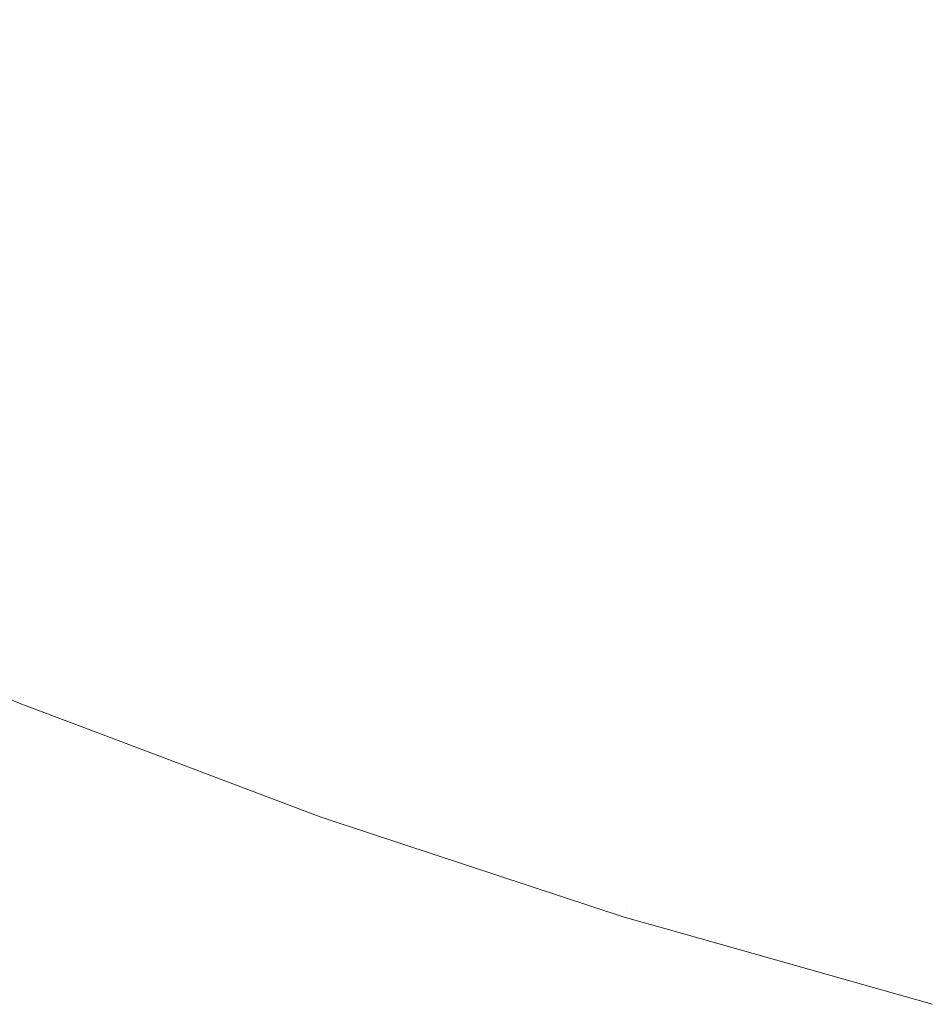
# Model space of a CAD drawing. Header units: centimetres. Extents: x -26 to 27.3, y 37.2 to 39.
# Tile 4 of 256: x -25.897 to -25.885, y 37.2033 to 37.2164. Entities that reach past the tile are written whole.
import ezdxf

# ---------------------------------------------------------------- set-up
doc = ezdxf.new("R2010")
doc.units = ezdxf.units.CM
doc.header["$LTSCALE"] = 2.54
doc.layers.add('Lucido design-1', color=7, linetype='Continuous')

# ---------------------------------------------------------------- blocks, each defined once
blk = doc.blocks.new('Gruppo-6-1')
at = {"color": 7, "linetype": 'Continuous', "lineweight": 9}
for points, invisible_edges in [([(-25.896867, 37.217963, -349.339392), (-25.90032, 37.219613, -349.339392), (-25.9011, 37.218067, -349.343202), (-25.89758, 37.216385, -349.343202)], 15), ([(-25.896867, 37.217963, -373.306155), (-25.90032, 37.219613, -373.306155), (-25.9011, 37.218067, -373.309965), (-25.89758, 37.216385, -373.309965)], 15), ([(-25.885471, 37.216073, -350.030363), (-25.889014, 37.217241, -350.030363), (-25.888338, 37.219155, -350.033928), (-25.884876, 37.218013, -350.033928)], 15), ([(-25.885471, 37.216073, -373.997126), (-25.889014, 37.217241, -373.997126), (-25.888338, 37.219155, -374.000691), (-25.884876, 37.218013, -374.000691)], 15), ([(-25.884979, 37.217678, -349.331997), (-25.888455, 37.218824, -349.331997), (-25.889137, 37.216893, -349.335655), (-25.885578, 37.21572, -349.335655)], 15), ([(-25.884979, 37.217678, -373.29876), (-25.888455, 37.218824, -373.29876), (-25.889137, 37.216893, -373.302418), (-25.885578, 37.21572, -373.302418)], 15), ([(-25.889642, 37.215464, -350.026716), (-25.893207, 37.21681, -350.026716), (-25.892505, 37.218558, -350.030363), (-25.889014, 37.217241, -350.030363)], 15), ([(-25.889642, 37.215464, -373.993479), (-25.893207, 37.21681, -373.993479), (-25.892505, 37.218558, -373.997126), (-25.889014, 37.217241, -373.997126)], 15), ([(-25.893854, 37.215201, -350.02299), (-25.897427, 37.216726, -350.02299), (-25.896712, 37.218306, -350.026716), (-25.893207, 37.21681, -350.026716)], 15), ([(-25.893854, 37.215201, -373.989753), (-25.897427, 37.216726, -373.989753), (-25.896712, 37.218306, -373.993479), (-25.893207, 37.21681, -373.993479)], 15), ([(-25.889137, 37.216893, -349.335655), (-25.892642, 37.218216, -349.335655), (-25.893347, 37.216461, -349.339392), (-25.889767, 37.21511, -349.339392)], 15), ([(-25.889137, 37.216893, -373.302418), (-25.892642, 37.218216, -373.302418), (-25.893347, 37.216461, -373.306155), (-25.889767, 37.21511, -373.306155)], 15), ([(-25.881881, 37.215056, -350.030363), (-25.885471, 37.216073, -350.030363), (-25.884876, 37.218013, -350.033928), (-25.881369, 37.21702, -350.033928)], 15), ([(-25.881881, 37.215056, -373.997126), (-25.885471, 37.216073, -373.997126), (-25.884876, 37.218013, -374.000691), (-25.881369, 37.21702, -374.000691)], 15), ([(-25.893347, 37.216461, -349.339392), (-25.896867, 37.217963, -349.339392), (-25.89758, 37.216385, -349.343202), (-25.893993, 37.214855, -349.343202)], 15), ([(-25.893347, 37.216461, -373.306155), (-25.896867, 37.217963, -373.306155), (-25.89758, 37.216385, -373.309965), (-25.893993, 37.214855, -373.309965)], 15), ([(-25.881457, 37.216681, -349.331997), (-25.884979, 37.217678, -349.331997), (-25.885578, 37.21572, -349.335655), (-25.881973, 37.214699, -349.335655)], 15), ([(-25.881457, 37.216681, -373.29876), (-25.884979, 37.217678, -373.29876), (-25.885578, 37.21572, -373.302418), (-25.881973, 37.214699, -373.302418)], 15), ([(-25.886022, 37.214271, -350.026716), (-25.889642, 37.215464, -350.026716), (-25.889014, 37.217241, -350.030363), (-25.885471, 37.216073, -350.030363)], 15), ([(-25.886022, 37.214271, -373.993479), (-25.889642, 37.215464, -373.993479), (-25.889014, 37.217241, -373.997126), (-25.885471, 37.216073, -373.997126)], 15), ([(-25.885578, 37.21572, -349.335655), (-25.889137, 37.216893, -349.335655), (-25.889767, 37.21511, -349.339392), (-25.886132, 37.213912, -349.339392)], 15), ([(-25.885578, 37.21572, -373.302418), (-25.889137, 37.216893, -373.302418), (-25.889767, 37.21511, -373.306155), (-25.886132, 37.213912, -373.306155)], 15), ([(-25.894443, 37.213735, -350.019194), (-25.898078, 37.215286, -350.019194), (-25.897427, 37.216726, -350.02299), (-25.893854, 37.215201, -350.02299)], 15), ([(-25.894443, 37.213735, -373.985957), (-25.898078, 37.215286, -373.985957), (-25.897427, 37.216726, -373.989753), (-25.893854, 37.215201, -373.989753)], 15), ([(-25.890219, 37.21383, -350.02299), (-25.893854, 37.215201, -350.02299), (-25.893207, 37.21681, -350.026716), (-25.889642, 37.215464, -350.026716)], 15), ([(-25.890219, 37.21383, -373.989753), (-25.893854, 37.215201, -373.989753), (-25.893207, 37.21681, -373.993479), (-25.889642, 37.215464, -373.993479)], 15), ([(-25.889767, 37.21511, -349.339392), (-25.893347, 37.216461, -349.339392), (-25.893993, 37.214855, -349.343202), (-25.890344, 37.213477, -349.343202)], 15), ([(-25.889767, 37.21511, -373.306155), (-25.893347, 37.216461, -373.306155), (-25.893993, 37.214855, -373.309965), (-25.890344, 37.213477, -373.309965)], 15), ([(-25.893993, 37.214855, -349.343202), (-25.89758, 37.216385, -349.343202), (-25.898227, 37.214956, -349.347077), (-25.894578, 37.213399, -349.347077)], 15), ([(-25.893993, 37.214855, -373.309965), (-25.89758, 37.216385, -373.309965), (-25.898227, 37.214956, -373.31384), (-25.894578, 37.213399, -373.31384)], 15), ([(-25.882355, 37.213233, -350.026716), (-25.886022, 37.214271, -350.026716), (-25.885471, 37.216073, -350.030363), (-25.881881, 37.215056, -350.030363)], 15), ([(-25.882355, 37.213233, -373.993479), (-25.886022, 37.214271, -373.993479), (-25.885471, 37.216073, -373.997126), (-25.881881, 37.215056, -373.997126)], 15), ([(-25.881973, 37.214699, -349.335655), (-25.885578, 37.21572, -349.335655), (-25.886132, 37.213912, -349.339392), (-25.88245, 37.212869, -349.339392)], 15), ([(-25.881973, 37.214699, -373.302418), (-25.885578, 37.21572, -373.302418), (-25.886132, 37.213912, -373.306155), (-25.88245, 37.212869, -373.306155)], 15), ([(-25.88653, 37.212614, -350.02299), (-25.890219, 37.21383, -350.02299), (-25.889642, 37.215464, -350.026716), (-25.886022, 37.214271, -350.026716)], 15), ([(-25.88653, 37.212614, -373.989753), (-25.890219, 37.21383, -373.989753), (-25.889642, 37.215464, -373.993479), (-25.886022, 37.214271, -373.993479)], 15), ([(-25.894974, 37.212413, -350.015332), (-25.898664, 37.213988, -350.015332), (-25.898078, 37.215286, -350.019194), (-25.894443, 37.213735, -350.019194)], 15), ([(-25.894974, 37.212413, -373.982095), (-25.898664, 37.213988, -373.982095), (-25.898078, 37.215286, -373.985957), (-25.894443, 37.213735, -373.985957)], 15), ([(-25.890746, 37.212339, -350.019194), (-25.894443, 37.213735, -350.019194), (-25.893854, 37.215201, -350.02299), (-25.890219, 37.21383, -350.02299)], 15), ([(-25.890746, 37.212339, -373.985957), (-25.894443, 37.213735, -373.985957), (-25.893854, 37.215201, -373.989753), (-25.890219, 37.21383, -373.989753)], 15), ([(-25.886132, 37.213912, -349.339392), (-25.889767, 37.21511, -349.339392), (-25.890344, 37.213477, -349.343202), (-25.886639, 37.212256, -349.343202)], 15), ([(-25.886132, 37.213912, -373.306155), (-25.889767, 37.21511, -373.306155), (-25.890344, 37.213477, -373.309965), (-25.886639, 37.212256, -373.309965)], 15), ([(-25.894578, 37.213399, -349.347077), (-25.898227, 37.214956, -349.347077), (-25.898805, 37.213676, -349.35101), (-25.895102, 37.212095, -349.35101)], 15), ([(-25.894578, 37.213399, -373.31384), (-25.898227, 37.214956, -373.31384), (-25.898805, 37.213676, -373.317773), (-25.895102, 37.212095, -373.317773)], 15), ([(-25.890344, 37.213477, -349.343202), (-25.893993, 37.214855, -349.343202), (-25.894578, 37.213399, -349.347077), (-25.890866, 37.211998, -349.347077)], 15), ([(-25.890344, 37.213477, -373.309965), (-25.893993, 37.214855, -373.309965), (-25.894578, 37.213399, -373.31384), (-25.890866, 37.211998, -373.31384)], 15), ([(-25.882792, 37.211555, -350.02299), (-25.88653, 37.212614, -350.02299), (-25.886022, 37.214271, -350.026716), (-25.882355, 37.213233, -350.026716)], 15), ([(-25.882792, 37.211555, -373.989753), (-25.88653, 37.212614, -373.989753), (-25.886022, 37.214271, -373.993479), (-25.882355, 37.213233, -373.993479)], 15), ([(-25.895446, 37.211239, -350.011411), (-25.899185, 37.212835, -350.011411), (-25.898664, 37.213988, -350.015332), (-25.894974, 37.212413, -350.015332)], 15), ([(-25.895446, 37.211239, -373.978174), (-25.899185, 37.212835, -373.978174), (-25.898664, 37.213988, -373.982095), (-25.894974, 37.212413, -373.982095)], 15), ([(-25.886993, 37.211102, -350.019194), (-25.890746, 37.212339, -350.019194), (-25.890219, 37.21383, -350.02299), (-25.88653, 37.212614, -350.02299)], 15), ([(-25.886993, 37.211102, -373.985957), (-25.890746, 37.212339, -373.985957), (-25.890219, 37.21383, -373.989753), (-25.88653, 37.212614, -373.989753)], 15), ([(-25.88245, 37.212869, -349.339392), (-25.886132, 37.213912, -349.339392), (-25.886639, 37.212256, -349.343202), (-25.882886, 37.211194, -349.343202)], 15), ([(-25.88245, 37.212869, -373.306155), (-25.886132, 37.213912, -373.306155), (-25.886639, 37.212256, -373.309965), (-25.882886, 37.211194, -373.309965)], 15), ([(-25.89122, 37.210996, -350.015332), (-25.894974, 37.212413, -350.015332), (-25.894443, 37.213735, -350.019194), (-25.890746, 37.212339, -350.019194)], 15), ([(-25.89122, 37.210996, -373.982095), (-25.894974, 37.212413, -373.982095), (-25.894443, 37.213735, -373.985957), (-25.890746, 37.212339, -373.985957)], 15), ([(-25.895102, 37.212095, -349.35101), (-25.898805, 37.213676, -349.35101), (-25.899315, 37.212547, -349.354995), (-25.895563, 37.210946, -349.354995)], 15), ([(-25.895102, 37.212095, -373.317773), (-25.898805, 37.213676, -373.317773), (-25.899315, 37.212547, -373.321758), (-25.895563, 37.210946, -373.321758)], 15), ([(-25.886639, 37.212256, -349.343202), (-25.890344, 37.213477, -349.343202), (-25.890866, 37.211998, -349.347077), (-25.887099, 37.210756, -349.347077)], 15), ([(-25.886639, 37.212256, -373.309965), (-25.890344, 37.213477, -373.309965), (-25.890866, 37.211998, -373.31384), (-25.887099, 37.210756, -373.31384)], 15), ([(-25.890866, 37.211998, -349.347077), (-25.894578, 37.213399, -349.347077), (-25.895102, 37.212095, -349.35101), (-25.891334, 37.210673, -349.35101)], 15), ([(-25.890866, 37.211998, -373.31384), (-25.894578, 37.213399, -373.31384), (-25.895102, 37.212095, -373.317773), (-25.891334, 37.210673, -373.317773)], 15), ([(-25.895857, 37.210215, -350.007438), (-25.89964, 37.211829, -350.007438), (-25.899185, 37.212835, -350.011411), (-25.895446, 37.211239, -350.011411)], 15), ([(-25.895857, 37.210215, -373.974201), (-25.89964, 37.211829, -373.974201), (-25.899185, 37.212835, -373.978174), (-25.895446, 37.211239, -373.978174)], 15), ([(-25.895563, 37.210946, -349.354995), (-25.899315, 37.212547, -349.354995), (-25.899756, 37.211572, -349.359025), (-25.895962, 37.209954, -349.359025)], 15), ([(-25.895563, 37.210946, -373.321758), (-25.899315, 37.212547, -373.321758), (-25.899756, 37.211572, -373.325788), (-25.895962, 37.209954, -373.325788)], 15), ([(-25.88319, 37.210026, -350.019194), (-25.886993, 37.211102, -350.019194), (-25.88653, 37.212614, -350.02299), (-25.882792, 37.211555, -350.02299)], 15), ([(-25.88319, 37.210026, -373.985957), (-25.886993, 37.211102, -373.985957), (-25.88653, 37.212614, -373.989753), (-25.882792, 37.211555, -373.989753)], 15), ([(-25.891642, 37.209803, -350.011411), (-25.895446, 37.211239, -350.011411), (-25.894974, 37.212413, -350.015332), (-25.89122, 37.210996, -350.015332)], 15), ([(-25.891642, 37.209803, -373.978174), (-25.895446, 37.211239, -373.978174), (-25.894974, 37.212413, -373.982095), (-25.89122, 37.210996, -373.982095)], 15), ([(-25.88741, 37.20974, -350.015332), (-25.89122, 37.210996, -350.015332), (-25.890746, 37.212339, -350.019194), (-25.886993, 37.211102, -350.019194)], 15), ([(-25.88741, 37.20974, -373.982095), (-25.89122, 37.210996, -373.982095), (-25.890746, 37.212339, -373.985957), (-25.886993, 37.211102, -373.985957)], 15), ([(-25.882886, 37.211194, -349.343202), (-25.886639, 37.212256, -349.343202), (-25.887099, 37.210756, -349.347077), (-25.883282, 37.209675, -349.347077)], 15), ([(-25.882886, 37.211194, -373.309965), (-25.886639, 37.212256, -373.309965), (-25.887099, 37.210756, -373.31384), (-25.883282, 37.209675, -373.31384)], 15), ([(-25.891334, 37.210673, -349.35101), (-25.895102, 37.212095, -349.35101), (-25.895563, 37.210946, -349.354995), (-25.891747, 37.209506, -349.354995)], 15), ([(-25.891334, 37.210673, -373.317773), (-25.895102, 37.212095, -373.317773), (-25.895563, 37.210946, -373.321758), (-25.891747, 37.209506, -373.321758)], 15), ([(-25.887099, 37.210756, -349.347077), (-25.890866, 37.211998, -349.347077), (-25.891334, 37.210673, -349.35101), (-25.88751, 37.209413, -349.35101)], 15), ([(-25.887099, 37.210756, -373.31384), (-25.890866, 37.211998, -373.31384), (-25.891334, 37.210673, -373.317773), (-25.88751, 37.209413, -373.317773)], 15), ([(-25.896208, 37.209343, -350.00342), (-25.900027, 37.210973, -350.00342), (-25.89964, 37.211829, -350.007438), (-25.895857, 37.210215, -350.007438)], 15), ([(-25.896208, 37.209343, -373.970183), (-25.900027, 37.210973, -373.970183), (-25.89964, 37.211829, -373.974201), (-25.895857, 37.210215, -373.974201)], 15), ([(-25.895962, 37.209954, -349.359025), (-25.899756, 37.211572, -349.359025), (-25.900127, 37.210752, -349.363092), (-25.896298, 37.209118, -349.363092)], 15), ([(-25.895962, 37.209954, -373.325788), (-25.899756, 37.211572, -373.325788), (-25.900127, 37.210752, -373.329855), (-25.896298, 37.209118, -373.329855)], 15), ([(-25.892009, 37.208763, -350.007438), (-25.895857, 37.210215, -350.007438), (-25.895446, 37.211239, -350.011411), (-25.891642, 37.209803, -350.011411)], 15), ([(-25.892009, 37.208763, -373.974201), (-25.895857, 37.210215, -373.974201), (-25.895446, 37.211239, -373.978174), (-25.891642, 37.209803, -373.978174)], 15), ([(-25.883549, 37.208647, -350.015332), (-25.88741, 37.20974, -350.015332), (-25.886993, 37.211102, -350.019194), (-25.88319, 37.210026, -350.019194)], 15), ([(-25.883549, 37.208647, -373.982095), (-25.88741, 37.20974, -373.982095), (-25.886993, 37.211102, -373.985957), (-25.88319, 37.210026, -373.985957)], 15), ([(-25.896496, 37.208626, -349.999363), (-25.900346, 37.210268, -349.999363), (-25.900027, 37.210973, -350.00342), (-25.896208, 37.209343, -350.00342)], 15), ([(-25.896496, 37.208626, -373.966126), (-25.900346, 37.210268, -373.966126), (-25.900027, 37.210973, -373.970183), (-25.896208, 37.209343, -373.970183)], 15), ([(-25.891747, 37.209506, -349.354995), (-25.895563, 37.210946, -349.354995), (-25.895962, 37.209954, -349.359025), (-25.892103, 37.208497, -349.359025)], 15), ([(-25.891747, 37.209506, -373.321758), (-25.895563, 37.210946, -373.321758), (-25.895962, 37.209954, -373.325788), (-25.892103, 37.208497, -373.325788)], 15), ([(-25.88778, 37.208531, -350.011411), (-25.891642, 37.209803, -350.011411), (-25.89122, 37.210996, -350.015332), (-25.88741, 37.20974, -350.015332)], 15), ([(-25.88778, 37.208531, -373.978174), (-25.891642, 37.209803, -373.978174), (-25.89122, 37.210996, -373.982095), (-25.88741, 37.20974, -373.982095)], 15), ([(-25.896298, 37.209118, -349.363092), (-25.900127, 37.210752, -349.363092), (-25.900427, 37.210087, -349.367189), (-25.89657, 37.208441, -349.367189)], 15), ([(-25.896298, 37.209118, -373.329855), (-25.900127, 37.210752, -373.329855), (-25.900427, 37.210087, -373.333952), (-25.89657, 37.208441, -373.333952)], 15), ([(-25.883282, 37.209675, -349.347077), (-25.887099, 37.210756, -349.347077), (-25.88751, 37.209413, -349.35101), (-25.883636, 37.208316, -349.35101)], 15), ([(-25.883282, 37.209675, -373.31384), (-25.887099, 37.210756, -373.31384), (-25.88751, 37.209413, -373.317773), (-25.883636, 37.208316, -373.317773)], 15), ([(-25.88751, 37.209413, -349.35101), (-25.891334, 37.210673, -349.35101), (-25.891747, 37.209506, -349.354995), (-25.887873, 37.208229, -349.354995)], 15), ([(-25.88751, 37.209413, -373.317773), (-25.891334, 37.210673, -373.317773), (-25.891747, 37.209506, -373.321758), (-25.887873, 37.208229, -373.321758)], 15), ([(-25.896722, 37.208063, -349.995273), (-25.900595, 37.209716, -349.995273), (-25.900346, 37.210268, -349.999363), (-25.896496, 37.208626, -349.999363)], 15), ([(-25.896722, 37.208063, -373.962036), (-25.900595, 37.209716, -373.962036), (-25.900346, 37.210268, -373.966126), (-25.896496, 37.208626, -373.966126)], 15), ([(-25.892322, 37.207877, -350.00342), (-25.896208, 37.209343, -350.00342), (-25.895857, 37.210215, -350.007438), (-25.892009, 37.208763, -350.007438)], 15), ([(-25.892322, 37.207877, -373.970183), (-25.896208, 37.209343, -373.970183), (-25.895857, 37.210215, -373.974201), (-25.892009, 37.208763, -373.974201)], 15), ([(-25.89657, 37.208441, -349.367189), (-25.900427, 37.210087, -349.367189), (-25.900657, 37.209579, -349.37131), (-25.896778, 37.207923, -349.37131)], 15), ([(-25.89657, 37.208441, -373.333952), (-25.900427, 37.210087, -373.333952), (-25.900657, 37.209579, -373.338073), (-25.896778, 37.207923, -373.338073)], 15), ([(-25.892103, 37.208497, -349.359025), (-25.895962, 37.209954, -349.359025), (-25.896298, 37.209118, -349.363092), (-25.892403, 37.207648, -349.363092)], 15), ([(-25.892103, 37.208497, -373.325788), (-25.895962, 37.209954, -373.325788), (-25.896298, 37.209118, -373.329855), (-25.892403, 37.207648, -373.329855)], 15), ([(-25.888103, 37.207475, -350.007438), (-25.892009, 37.208763, -350.007438), (-25.891642, 37.209803, -350.011411), (-25.88778, 37.208531, -350.011411)], 15), ([(-25.888103, 37.207475, -373.974201), (-25.892009, 37.208763, -373.974201), (-25.891642, 37.209803, -373.978174), (-25.88778, 37.208531, -373.978174)], 15), ([(-25.896885, 37.207658, -349.991159), (-25.900775, 37.209318, -349.991159), (-25.900595, 37.209716, -349.995273), (-25.896722, 37.208063, -349.995273)], 15), ([(-25.896885, 37.207658, -373.957922), (-25.900775, 37.209318, -373.957922), (-25.900595, 37.209716, -373.962036), (-25.896722, 37.208063, -373.962036)], 15), ([(-25.883868, 37.207423, -350.011411), (-25.88778, 37.208531, -350.011411), (-25.88741, 37.20974, -350.015332), (-25.883549, 37.208647, -350.015332)], 15), ([(-25.883868, 37.207423, -373.978174), (-25.88778, 37.208531, -373.978174), (-25.88741, 37.20974, -373.982095), (-25.883549, 37.208647, -373.982095)], 15), ([(-25.896778, 37.207923, -349.37131), (-25.900657, 37.209579, -349.37131), (-25.900816, 37.209227, -349.375446), (-25.896922, 37.207565, -349.375446)], 15), ([(-25.896778, 37.207923, -373.338073), (-25.900657, 37.209579, -373.338073), (-25.900816, 37.209227, -373.342209), (-25.896922, 37.207565, -373.342209)], 15), ([(-25.887873, 37.208229, -349.354995), (-25.891747, 37.209506, -349.354995), (-25.892103, 37.208497, -349.359025), (-25.888186, 37.207206, -349.359025)], 15), ([(-25.887873, 37.208229, -373.321758), (-25.891747, 37.209506, -373.321758), (-25.892103, 37.208497, -373.325788), (-25.888186, 37.207206, -373.325788)], 15), ([(-25.883636, 37.208316, -349.35101), (-25.88751, 37.209413, -349.35101), (-25.887873, 37.208229, -349.354995), (-25.883948, 37.207118, -349.354995)], 15), ([(-25.883636, 37.208316, -373.317773), (-25.88751, 37.209413, -373.317773), (-25.887873, 37.208229, -373.321758), (-25.883948, 37.207118, -373.321758)], 15), ([(-25.896984, 37.207411, -349.987027), (-25.900885, 37.209076, -349.987027), (-25.900775, 37.209318, -349.991159), (-25.896885, 37.207658, -349.991159)], 15), ([(-25.896984, 37.207411, -373.95379), (-25.900885, 37.209076, -373.95379), (-25.900775, 37.209318, -373.957922), (-25.896885, 37.207658, -373.957922)], 15), ([(-25.89258, 37.207148, -349.999363), (-25.896496, 37.208626, -349.999363), (-25.896208, 37.209343, -350.00342), (-25.892322, 37.207877, -350.00342)], 15), ([(-25.89258, 37.207148, -373.966126), (-25.896496, 37.208626, -373.966126), (-25.896208, 37.209343, -373.970183), (-25.892322, 37.207877, -373.970183)], 15), ([(-25.896922, 37.207565, -349.375446), (-25.900816, 37.209227, -349.375446), (-25.900904, 37.209032, -349.379592), (-25.897002, 37.207367, -349.379592)], 15), ([(-25.896922, 37.207565, -373.342209), (-25.900816, 37.209227, -373.342209), (-25.900904, 37.209032, -373.346355), (-25.897002, 37.207367, -373.346355)], 15), ([(-25.892403, 37.207648, -349.363092), (-25.896298, 37.209118, -349.363092), (-25.89657, 37.208441, -349.367189), (-25.892646, 37.20696, -349.367189)], 15), ([(-25.892403, 37.207648, -373.329855), (-25.896298, 37.209118, -373.329855), (-25.89657, 37.208441, -373.333952), (-25.892646, 37.20696, -373.333952)], 15), ([(-25.900051, 37.208617, -349.382667), (-25.897019, 37.207323, -349.382667), (-25.897002, 37.207367, -349.379592), (-25.900904, 37.209032, -349.379592)], 14), ([(-25.900051, 37.208617, -373.34943), (-25.897019, 37.207323, -373.34943), (-25.897002, 37.207367, -373.346355), (-25.900904, 37.209032, -373.346355)], 14), ([(-25.900885, 37.209076, -349.987027), (-25.896984, 37.207411, -349.987027), (-25.897019, 37.207323, -349.982667), (-25.900051, 37.208617, -349.982667)], 11), ([(-25.900885, 37.209076, -373.95379), (-25.896984, 37.207411, -373.95379), (-25.897019, 37.207323, -373.94943), (-25.900051, 37.208617, -373.94943)], 11), ([(-25.888378, 37.206577, -350.00342), (-25.892322, 37.207877, -350.00342), (-25.892009, 37.208763, -350.007438), (-25.888103, 37.207475, -350.007438)], 15), ([(-25.888378, 37.206577, -373.970183), (-25.892322, 37.207877, -373.970183), (-25.892009, 37.208763, -373.974201), (-25.888103, 37.207475, -373.974201)], 15), ([(-25.897019, 37.207323, -349.382667), (-25.900051, 37.208617, -349.382667), (-25.900051, 37.208617, -349.982667), (-25.897019, 37.207323, -349.982667)], 10), ([(-25.897019, 37.207323, -373.34943), (-25.900051, 37.208617, -373.34943), (-25.900051, 37.208617, -373.94943), (-25.897019, 37.207323, -373.94943)], 10), ([(-25.892782, 37.206577, -349.995273), (-25.896722, 37.208063, -349.995273), (-25.896496, 37.208626, -349.999363), (-25.89258, 37.207148, -349.999363)], 15), ([(-25.892782, 37.206577, -373.962036), (-25.896722, 37.208063, -373.962036), (-25.896496, 37.208626, -373.966126), (-25.89258, 37.207148, -373.966126)], 15), ([(-25.888186, 37.207206, -349.359025), (-25.892103, 37.208497, -349.359025), (-25.892403, 37.207648, -349.363092), (-25.888449, 37.206345, -349.363092)], 15), ([(-25.888186, 37.207206, -373.325788), (-25.892103, 37.208497, -373.325788), (-25.892403, 37.207648, -373.329855), (-25.888449, 37.206345, -373.329855)], 15), ([(-25.884146, 37.206355, -350.007438), (-25.888103, 37.207475, -350.007438), (-25.88778, 37.208531, -350.011411), (-25.883868, 37.207423, -350.011411)], 15), ([(-25.884146, 37.206355, -373.974201), (-25.888103, 37.207475, -373.974201), (-25.88778, 37.208531, -373.978174), (-25.883868, 37.207423, -373.978174)], 15), ([(-25.892646, 37.20696, -349.367189), (-25.89657, 37.208441, -349.367189), (-25.896778, 37.207923, -349.37131), (-25.892832, 37.206434, -349.37131)], 15), ([(-25.892646, 37.20696, -373.333952), (-25.89657, 37.208441, -373.333952), (-25.896778, 37.207923, -373.338073), (-25.892832, 37.206434, -373.338073)], 15), ([(-25.883948, 37.207118, -349.354995), (-25.887873, 37.208229, -349.354995), (-25.888186, 37.207206, -349.359025), (-25.884217, 37.206082, -349.359025)], 15), ([(-25.883948, 37.207118, -373.321758), (-25.887873, 37.208229, -373.321758), (-25.888186, 37.207206, -373.325788), (-25.884217, 37.206082, -373.325788)], 15), ([(-25.892927, 37.206165, -349.991159), (-25.896885, 37.207658, -349.991159), (-25.896722, 37.208063, -349.995273), (-25.892782, 37.206577, -349.995273)], 15), ([(-25.892927, 37.206165, -373.957922), (-25.896885, 37.207658, -373.957922), (-25.896722, 37.208063, -373.962036), (-25.892782, 37.206577, -373.962036)], 15), ([(-25.892832, 37.206434, -349.37131), (-25.896778, 37.207923, -349.37131), (-25.896922, 37.207565, -349.375446), (-25.892961, 37.20607, -349.375446)], 15), ([(-25.892832, 37.206434, -373.338073), (-25.896778, 37.207923, -373.338073), (-25.896922, 37.207565, -373.342209), (-25.892961, 37.20607, -373.342209)], 15), ([(-25.888605, 37.205837, -349.999363), (-25.89258, 37.207148, -349.999363), (-25.892322, 37.207877, -350.00342), (-25.888378, 37.206577, -350.00342)], 15), ([(-25.888605, 37.205837, -373.966126), (-25.89258, 37.207148, -373.966126), (-25.892322, 37.207877, -373.970183), (-25.888378, 37.206577, -373.970183)], 15), ([(-25.892961, 37.20607, -349.375446), (-25.896922, 37.207565, -349.375446), (-25.897002, 37.207367, -349.379592), (-25.893032, 37.205869, -349.379592)], 15), ([(-25.892961, 37.20607, -373.342209), (-25.896922, 37.207565, -373.342209), (-25.897002, 37.207367, -373.346355), (-25.893032, 37.205869, -373.346355)], 15), ([(-25.893016, 37.205914, -349.987027), (-25.896984, 37.207411, -349.987027), (-25.896885, 37.207658, -349.991159), (-25.892927, 37.206165, -349.991159)], 15), ([(-25.893016, 37.205914, -373.95379), (-25.896984, 37.207411, -373.95379), (-25.896885, 37.207658, -373.957922), (-25.892927, 37.206165, -373.957922)], 15), ([(-25.888449, 37.206345, -349.363092), (-25.892403, 37.207648, -349.363092), (-25.892646, 37.20696, -349.367189), (-25.888663, 37.205648, -349.367189)], 15), ([(-25.888449, 37.206345, -373.329855), (-25.892403, 37.207648, -373.329855), (-25.892646, 37.20696, -373.333952), (-25.888663, 37.205648, -373.333952)], 15), ([(-25.884383, 37.205446, -350.00342), (-25.888378, 37.206577, -350.00342), (-25.888103, 37.207475, -350.007438), (-25.884146, 37.206355, -350.007438)], 15), ([(-25.884383, 37.205446, -373.970183), (-25.888378, 37.206577, -373.970183), (-25.888103, 37.207475, -373.974201), (-25.884146, 37.206355, -373.974201)], 15), ([(-25.896256, 37.207035, -349.982667), (-25.897019, 37.207323, -349.982667), (-25.896984, 37.207411, -349.987027)], 10), ([(-25.896256, 37.207035, -373.94943), (-25.897019, 37.207323, -373.94943), (-25.896984, 37.207411, -373.95379)], 10), ([(-25.897002, 37.207367, -349.379592), (-25.897019, 37.207323, -349.382667), (-25.896256, 37.207035, -349.382667)], 9), ([(-25.897002, 37.207367, -373.346355), (-25.897019, 37.207323, -373.34943), (-25.896256, 37.207035, -373.34943)], 9), ([(-25.897019, 37.207323, -349.982667), (-25.896256, 37.207035, -349.982667), (-25.896256, 37.207035, -349.382667), (-25.897019, 37.207323, -349.382667)], 10), ([(-25.897019, 37.207323, -373.94943), (-25.896256, 37.207035, -373.94943), (-25.896256, 37.207035, -373.34943), (-25.897019, 37.207323, -373.34943)], 10), ([(-25.896256, 37.207035, -349.382667), (-25.893048, 37.205824, -349.382667), (-25.893032, 37.205869, -349.379592), (-25.897002, 37.207367, -349.379592)], 14), ([(-25.896256, 37.207035, -373.34943), (-25.893048, 37.205824, -373.34943), (-25.893032, 37.205869, -373.346355), (-25.897002, 37.207367, -373.346355)], 14), ([(-25.896984, 37.207411, -349.987027), (-25.893016, 37.205914, -349.987027), (-25.893048, 37.205824, -349.982667), (-25.896256, 37.207035, -349.982667)], 11), ([(-25.896984, 37.207411, -373.95379), (-25.893016, 37.205914, -373.95379), (-25.893048, 37.205824, -373.94943), (-25.896256, 37.207035, -373.94943)], 11), ([(-25.884217, 37.206082, -349.359025), (-25.888186, 37.207206, -349.359025), (-25.888449, 37.206345, -349.363092), (-25.884444, 37.205211, -349.363092)], 15), ([(-25.884217, 37.206082, -373.325788), (-25.888186, 37.207206, -373.325788), (-25.888449, 37.206345, -373.329855), (-25.884444, 37.205211, -373.329855)], 15), ([(-25.893048, 37.205824, -349.382667), (-25.896256, 37.207035, -349.382667), (-25.896256, 37.207035, -349.982667), (-25.893048, 37.205824, -349.982667)], 10), ([(-25.893048, 37.205824, -373.34943), (-25.896256, 37.207035, -373.34943), (-25.896256, 37.207035, -373.94943), (-25.893048, 37.205824, -373.94943)], 10), ([(-25.888782, 37.205258, -349.995273), (-25.892782, 37.206577, -349.995273), (-25.89258, 37.207148, -349.999363), (-25.888605, 37.205837, -349.999363)], 15), ([(-25.888782, 37.205258, -373.962036), (-25.892782, 37.206577, -373.962036), (-25.89258, 37.207148, -373.966126), (-25.888605, 37.205837, -373.966126)], 15), ([(-25.888663, 37.205648, -349.367189), (-25.892646, 37.20696, -349.367189), (-25.892832, 37.206434, -349.37131), (-25.888827, 37.205114, -349.37131)], 15), ([(-25.888663, 37.205648, -373.333952), (-25.892646, 37.20696, -373.333952), (-25.892832, 37.206434, -373.338073), (-25.888827, 37.205114, -373.338073)], 15), ([(-25.88891, 37.204841, -349.991159), (-25.892927, 37.206165, -349.991159), (-25.892782, 37.206577, -349.995273), (-25.888782, 37.205258, -349.995273)], 15), ([(-25.88891, 37.204841, -373.957922), (-25.892927, 37.206165, -373.957922), (-25.892782, 37.206577, -373.962036), (-25.888782, 37.205258, -373.962036)], 15), ([(-25.884578, 37.204697, -349.999363), (-25.888605, 37.205837, -349.999363), (-25.888378, 37.206577, -350.00342), (-25.884383, 37.205446, -350.00342)], 15), ([(-25.884578, 37.204697, -373.966126), (-25.888605, 37.205837, -373.966126), (-25.888378, 37.206577, -373.970183), (-25.884383, 37.205446, -373.970183)], 15), ([(-25.888827, 37.205114, -349.37131), (-25.892832, 37.206434, -349.37131), (-25.892961, 37.20607, -349.375446), (-25.88894, 37.204745, -349.375446)], 15), ([(-25.888827, 37.205114, -373.338073), (-25.892832, 37.206434, -373.338073), (-25.892961, 37.20607, -373.342209), (-25.88894, 37.204745, -373.342209)], 15), ([(-25.884444, 37.205211, -349.363092), (-25.888449, 37.206345, -349.363092), (-25.888663, 37.205648, -349.367189), (-25.884628, 37.204505, -349.367189)], 15), ([(-25.884444, 37.205211, -373.329855), (-25.888449, 37.206345, -373.329855), (-25.888663, 37.205648, -373.333952), (-25.884628, 37.204505, -373.333952)], 15), ([(-25.888988, 37.204586, -349.987027), (-25.893016, 37.205914, -349.987027), (-25.892927, 37.206165, -349.991159), (-25.88891, 37.204841, -349.991159)], 15), ([(-25.888988, 37.204586, -373.95379), (-25.893016, 37.205914, -373.95379), (-25.892927, 37.206165, -373.957922), (-25.88891, 37.204841, -373.957922)], 15), ([(-25.88894, 37.204745, -349.375446), (-25.892961, 37.20607, -349.375446), (-25.893032, 37.205869, -349.379592), (-25.889002, 37.204541, -349.379592)], 15), ([(-25.88894, 37.204745, -373.342209), (-25.892961, 37.20607, -373.342209), (-25.893032, 37.205869, -373.346355), (-25.889002, 37.204541, -373.346355)], 15), ([(-25.892395, 37.205609, -349.982667), (-25.893048, 37.205824, -349.982667), (-25.893016, 37.205914, -349.987027)], 10), ([(-25.892395, 37.205609, -373.94943), (-25.893048, 37.205824, -373.94943), (-25.893016, 37.205914, -373.95379)], 10), ([(-25.893032, 37.205869, -349.379592), (-25.893048, 37.205824, -349.382667), (-25.892395, 37.205609, -349.382667)], 9), ([(-25.893032, 37.205869, -373.346355), (-25.893048, 37.205824, -373.34943), (-25.892395, 37.205609, -373.34943)], 9), ([(-25.892395, 37.205609, -349.382667), (-25.889016, 37.204495, -349.382667), (-25.889002, 37.204541, -349.379592), (-25.893032, 37.205869, -349.379592)], 14), ([(-25.892395, 37.205609, -373.34943), (-25.889016, 37.204495, -373.34943), (-25.889002, 37.204541, -373.346355), (-25.893032, 37.205869, -373.346355)], 14), ([(-25.893016, 37.205914, -349.987027), (-25.888988, 37.204586, -349.987027), (-25.889016, 37.204495, -349.982667), (-25.892395, 37.205609, -349.982667)], 11), ([(-25.893016, 37.205914, -373.95379), (-25.888988, 37.204586, -373.95379), (-25.889016, 37.204495, -373.94943), (-25.892395, 37.205609, -373.94943)], 11), ([(-25.893048, 37.205824, -349.982667), (-25.892395, 37.205609, -349.982667), (-25.892395, 37.205609, -349.382667), (-25.893048, 37.205824, -349.382667)], 10), ([(-25.893048, 37.205824, -373.94943), (-25.892395, 37.205609, -373.94943), (-25.892395, 37.205609, -373.34943), (-25.893048, 37.205824, -373.34943)], 10), ([(-25.88473, 37.204111, -349.995273), (-25.888782, 37.205258, -349.995273), (-25.888605, 37.205837, -349.999363), (-25.884578, 37.204697, -349.999363)], 15), ([(-25.88473, 37.204111, -373.962036), (-25.888782, 37.205258, -373.962036), (-25.888605, 37.205837, -373.966126), (-25.884578, 37.204697, -373.966126)], 15), ([(-25.889016, 37.204495, -349.382667), (-25.892395, 37.205609, -349.382667), (-25.892395, 37.205609, -349.982667), (-25.889016, 37.204495, -349.982667)], 10), ([(-25.889016, 37.204495, -373.34943), (-25.892395, 37.205609, -373.34943), (-25.892395, 37.205609, -373.94943), (-25.889016, 37.204495, -373.94943)], 10), ([(-25.884628, 37.204505, -349.367189), (-25.888663, 37.205648, -349.367189), (-25.888827, 37.205114, -349.37131), (-25.884768, 37.203965, -349.37131)], 15), ([(-25.884628, 37.204505, -373.333952), (-25.888663, 37.205648, -373.333952), (-25.888827, 37.205114, -373.338073), (-25.884768, 37.203965, -373.338073)], 15), ([(-25.88484, 37.203688, -349.991159), (-25.88891, 37.204841, -349.991159), (-25.888782, 37.205258, -349.995273), (-25.88473, 37.204111, -349.995273)], 15), ([(-25.88484, 37.203688, -373.957922), (-25.88891, 37.204841, -373.957922), (-25.888782, 37.205258, -373.962036), (-25.88473, 37.204111, -373.962036)], 15), ([(-25.884768, 37.203965, -349.37131), (-25.888827, 37.205114, -349.37131), (-25.88894, 37.204745, -349.375446), (-25.884866, 37.203591, -349.375446)], 15), ([(-25.884768, 37.203965, -373.338073), (-25.888827, 37.205114, -373.338073), (-25.88894, 37.204745, -373.342209), (-25.884866, 37.203591, -373.342209)], 15), ([(-25.884908, 37.203431, -349.987027), (-25.888988, 37.204586, -349.987027), (-25.88891, 37.204841, -349.991159), (-25.88484, 37.203688, -349.991159)], 15), ([(-25.884908, 37.203431, -373.95379), (-25.888988, 37.204586, -373.95379), (-25.88891, 37.204841, -373.957922), (-25.88484, 37.203688, -373.957922)], 15), ([(-25.884866, 37.203591, -349.375446), (-25.88894, 37.204745, -349.375446), (-25.889002, 37.204541, -349.379592), (-25.88492, 37.203384, -349.379592)], 15), ([(-25.884866, 37.203591, -373.342209), (-25.88894, 37.204745, -373.342209), (-25.889002, 37.204541, -373.346355), (-25.88492, 37.203384, -373.346355)], 15), ([(-25.888475, 37.204342, -349.982667), (-25.889016, 37.204495, -349.982667), (-25.888988, 37.204586, -349.987027)], 10), ([(-25.888475, 37.204342, -373.94943), (-25.889016, 37.204495, -373.94943), (-25.888988, 37.204586, -373.95379)], 10), ([(-25.888988, 37.204586, -349.987027), (-25.884908, 37.203431, -349.987027), (-25.884932, 37.203339, -349.982667), (-25.888475, 37.204342, -349.982667)], 11), ([(-25.888988, 37.204586, -373.95379), (-25.884908, 37.203431, -373.95379), (-25.884932, 37.203339, -373.94943), (-25.888475, 37.204342, -373.94943)], 11), ([(-25.889002, 37.204541, -349.379592), (-25.889016, 37.204495, -349.382667), (-25.888475, 37.204342, -349.382667)], 9), ([(-25.889002, 37.204541, -373.346355), (-25.889016, 37.204495, -373.34943), (-25.888475, 37.204342, -373.34943)], 9), ([(-25.889016, 37.204495, -349.982667), (-25.888475, 37.204342, -349.982667), (-25.888475, 37.204342, -349.382667), (-25.889016, 37.204495, -349.382667)], 10), ([(-25.889016, 37.204495, -373.94943), (-25.888475, 37.204342, -373.94943), (-25.888475, 37.204342, -373.34943), (-25.889016, 37.204495, -373.34943)], 10), ([(-25.888475, 37.204342, -349.382667), (-25.884932, 37.203339, -349.382667), (-25.88492, 37.203384, -349.379592), (-25.889002, 37.204541, -349.379592)], 14), ([(-25.888475, 37.204342, -373.34943), (-25.884932, 37.203339, -373.34943), (-25.88492, 37.203384, -373.346355), (-25.889002, 37.204541, -373.346355)], 14), ([(-25.884932, 37.203339, -349.382667), (-25.888475, 37.204342, -349.382667), (-25.888475, 37.204342, -349.982667), (-25.884932, 37.203339, -349.982667)], 10), ([(-25.884932, 37.203339, -373.34943), (-25.888475, 37.204342, -373.34943), (-25.888475, 37.204342, -373.94943), (-25.884932, 37.203339, -373.94943)], 10)]:
    blk.add_3dface(points, dxfattribs=dict(at, invisible_edges=invisible_edges))

msp = doc.modelspace()

# ---------------------------------------------------------------- block references
at = {"layer": 'Lucido design-1', "color": 7}
msp.add_blockref('Gruppo-6-1', (0, 0), dxfattribs=at)

doc.saveas('drawing.dxf')
